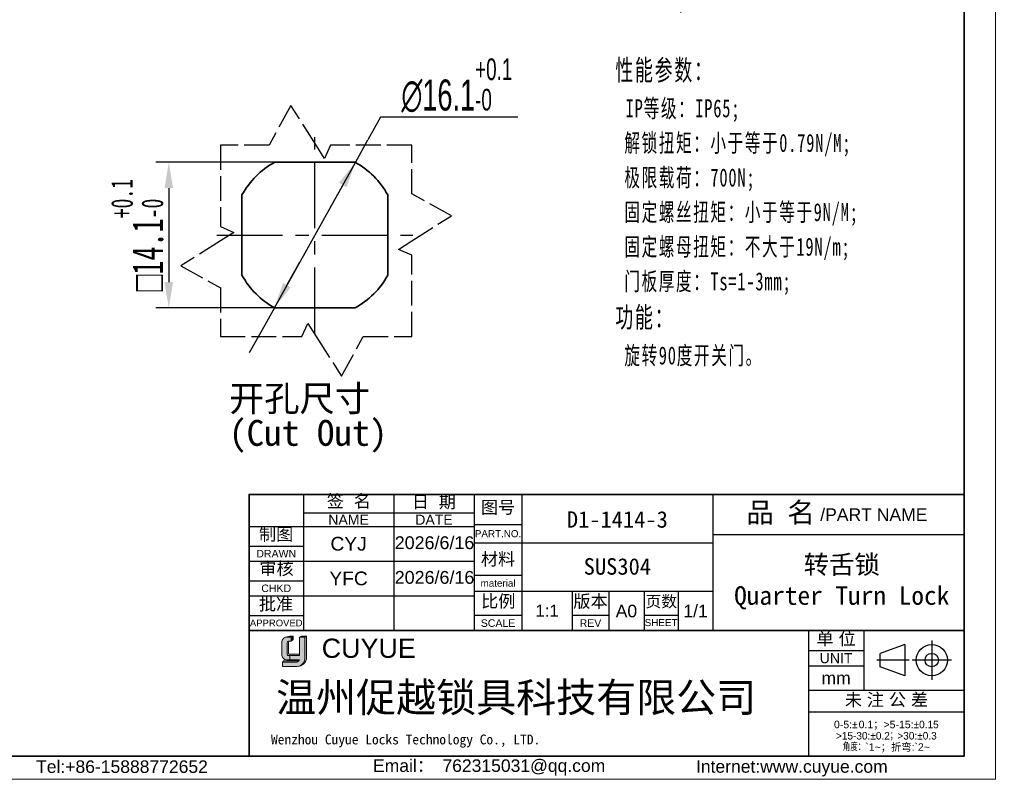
# Model space of a CAD drawing. Header units: millimetres. Extents: x 2395 to 2576, y 1505 to 1633.
# Tile 3 of 3: x 2481 to 2576, y 1505 to 1579. Entities that reach past the tile are written whole.
import ezdxf

# ---------------------------------------------------------------- set-up
doc = ezdxf.new("R2010")
doc.units = ezdxf.units.MM
doc.linetypes.add('ACAD_ISO02W100', pattern=[15, 12, -3])
doc.linetypes.add('CENTER', pattern=[10.159999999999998, 6.35, -1.27, 1.27, -1.27])
for name, color, linetype, lineweight in [('0007', 7, 'Continuous', 5), ('实线层', 7, 'Continuous', 25), ('尺寸线层', 3, 'Continuous', 18), ('粗实线层', 7, 'Continuous', 35), ('细实线层', 3, 'Continuous', 18), ('虚线层', 6, 'ACAD_ISO02W100', 18)]:
    doc.layers.add(name, color=color, linetype=linetype, lineweight=lineweight)
doc.layers.add('中心线层', color=1, linetype='CENTER')
doc.styles.add('ARIAL', font='arial.ttf')
doc.styles.get("Standard").update_dxf_attribs({"font": 'arial.ttf'})
doc.styles.add('TEXTSTYLE_2', font='arial.ttf')
doc.styles.add('TEXTSTYLE_3', font='arial.ttf')
doc.styles.add('TEXTSTYLE_4', font='arial.ttf')
doc.styles.add('标准', font='txt', dxfattribs={"width": 0.667})
doc.dimstyles.new('对齐', dxfattribs={"dimtxt": 3, "dimasz": 2.5, "dimexe": 1.25, "dimexo": 0.625, "dimtad": 1, "dimdsep": 46, "dimtxsty": '标准', "dimcen": 2.5, "dimclrd": 3, "dimclre": 3, "dimclrt": 3, "dimadec": 0, "dimazin": 0, "dimtfac": 1, "dimtmove": 0, "dimatfit": 3, "dimfxl": 1, "dimarcsym": 0})
doc.dimstyles.new('水平', dxfattribs={"dimtxt": 3, "dimasz": 2.5, "dimexe": 1.25, "dimexo": 0.625, "dimtad": 1, "dimtih": 1, "dimtoh": 1, "dimdsep": 46, "dimtxsty": '标准', "dimcen": 2.5, "dimclrd": 3, "dimclre": 3, "dimclrt": 3, "dimadec": 0, "dimazin": 0, "dimtfac": 1, "dimtmove": 0, "dimatfit": 3, "dimfxl": 1, "dimarcsym": 0})

# ---------------------------------------------------------------- blocks, each defined once
blk = doc.blocks.new('*D4')
at = {"layer": 'Defpoints', "color": 0, "transparency": 16777216}
for p in [(2513.431982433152, 1565.063446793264), (2505.596318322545, 1550.998868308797)]:
    blk.add_point(p, dxfattribs=at)
at = {"layer": '尺寸线层', "color": 3, "lineweight": -2, "transparency": 16777216}
for p, q in [((2515.866180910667, 1569.432696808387), (2514.64870046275, 1567.247387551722)), ((2529.14988805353, 1569.432696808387), (2515.866180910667, 1569.432696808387)), ((2513.431982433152, 1565.063446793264), (2514.64870046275, 1567.247387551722)), ((2505.596318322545, 1550.998868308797), (2513.431982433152, 1565.063446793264)), ((2512.215264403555, 1562.879506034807), (2510.998546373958, 1560.695565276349)), ((2506.813036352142, 1553.182809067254), (2508.02975438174, 1555.366749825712)), ((2505.596318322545, 1550.998868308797), (2504.379600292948, 1548.814927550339)), ((2504.379600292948, 1548.814927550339), (2503.16288226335, 1546.630986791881))]:
    blk.add_line(p, q, dxfattribs=at)
at = {"layer": '尺寸线层', "color": 3, "transparency": 16777216}
for points in [[(2511.851274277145, 1563.082292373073), (2512.579254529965, 1562.67671969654), (2513.431982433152, 1565.063446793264)], [(2506.449046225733, 1553.38559540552), (2507.177026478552, 1552.980022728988), (2505.596318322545, 1550.998868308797)]]:
    blk.add_solid(points, dxfattribs=at)
at = {"layer": '尺寸线层', "color": 3, "transparency": 16777216, "insert": (2523.256466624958, 1572.507696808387), "char_height": 3, "attachment_point": 5, "style": '标准'}
blk.add_mtext('{\\fGulim|b0|i0|c129|p0;∅16.1{\\H2.1;\\S+0.1^ -0;}}', dxfattribs=at)
blk = doc.blocks.new('*D5')
at = {"layer": 'Defpoints', "color": 0, "transparency": 16777216}
for p in [(2507.812472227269, 1565.081157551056), (2495.382276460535, 1550.98115755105), (2506.714817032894, 1550.98115755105)]:
    blk.add_point(p, dxfattribs=at)
at = {"layer": '尺寸线层', "color": 3, "lineweight": -2, "transparency": 16777216}
for p, q in [((2507.187472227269, 1565.081157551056), (2494.132276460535, 1565.081157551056)), ((2495.382276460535, 1562.581157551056), (2495.382276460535, 1553.48115755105)), ((2506.089817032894, 1550.98115755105), (2494.132276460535, 1550.98115755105))]:
    blk.add_line(p, q, dxfattribs=at)
at = {"layer": '尺寸线层', "color": 3, "transparency": 16777216}
for points in [[(2494.965609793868, 1562.581157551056), (2495.798943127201, 1562.581157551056), (2495.382276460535, 1565.081157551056)], [(2494.965609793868, 1553.48115755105), (2495.798943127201, 1553.48115755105), (2495.382276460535, 1550.98115755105)]]:
    blk.add_solid(points, dxfattribs=at)
at = {"layer": '尺寸线层', "color": 3, "transparency": 16777216, "insert": (2492.338435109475, 1558.031157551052), "char_height": 3, "attachment_point": 5, "rotation": 90, "style": '标准'}
blk.add_mtext('{\\fAMGDT|b0|i0|c134|p34;o}14.1{\\H2.1;\\S+0.1^ -0;}', dxfattribs=at)

msp = doc.modelspace()

# ---------------------------------------------------------------- hatches: boundary and pattern name
at = {"layer": '实线层'}
h = msp.add_hatch(color=30, dxfattribs=at)
edge = h.paths.add_edge_path(flags=0)
edge.add_arc((2506.9980238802, 1518.590972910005), 0.1736465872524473, 103.89623382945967, 180.1196323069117, ccw=False)
edge.add_line((2506.956320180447, 1518.759537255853), (2507.227826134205, 1518.759537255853))
edge.add_line((2507.22782613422, 1518.759537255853), (2507.22782613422, 1519.131070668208))
edge.add_line((2507.22782613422, 1519.131070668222), (2506.682188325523, 1519.131070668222))
edge.add_arc((2506.853155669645, 1518.618635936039), 0.5402029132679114, 108.4506221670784, 173.4013944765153)
edge.add_line((2506.316531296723, 1518.680712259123), (2506.316531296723, 1517.368649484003))
edge.add_arc((2506.778767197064, 1517.411711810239), 0.4642374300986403, 185.3223660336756, 272.7233690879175)
edge.add_line((2506.800824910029, 1516.947998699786), (2507.091719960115, 1516.947998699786))
edge.add_line((2507.091719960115, 1516.947998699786), (2507.091719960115, 1517.368649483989))
edge.add_line((2507.091719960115, 1517.368649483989), (2506.960768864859, 1517.368649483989))
edge.add_arc((2506.949849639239, 1517.49375055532), 0.1255766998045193, 177.6597996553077, 274.98831874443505, ccw=False)
edge.add_line((2506.824377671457, 1517.498878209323), (2506.824377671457, 1518.590610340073))
h = msp.add_hatch(color=256, dxfattribs=at)
h.paths.add_polyline_path([(2507.07903316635, 1519.241578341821), (2506.682188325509, 1519.131070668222), (2507.22782613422, 1519.131070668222), (2507.415483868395, 1519.241578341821)], flags=0)
h.paths.add_polyline_path([(2508.02705379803, 1519.131070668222), (2508.558624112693, 1519.131070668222), (2508.714847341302, 1519.241578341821), (2508.223001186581, 1519.241578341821)], flags=0)
h = msp.add_hatch(color=256, dxfattribs=at)
edge = h.paths.add_edge_path(flags=0)
edge.add_line((2506.949604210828, 1517.574427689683), (2506.949604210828, 1518.590610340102))
edge.add_arc((2507.123250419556, 1518.590972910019), 0.1736465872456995, 103.89623382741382, 180.1196323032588, ccw=False)
edge.add_line((2507.081546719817, 1518.759537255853), (2506.956320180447, 1518.759537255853))
edge.add_arc((2506.998023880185, 1518.590972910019), 0.1736465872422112, 103.8962338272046, 180.1196323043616)
edge.add_line((2506.824377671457, 1518.590610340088), (2506.824377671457, 1517.498878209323))
edge.add_arc((2506.949849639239, 1517.49375055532), 0.1255766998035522, 177.6597996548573, 274.9883187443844)
edge.add_line((2506.960768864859, 1517.368649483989), (2508.027053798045, 1517.368649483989))
edge.add_line((2508.02705379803, 1517.368649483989), (2508.02705379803, 1517.474361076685))
edge.add_line((2508.02705379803, 1517.474361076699), (2507.029748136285, 1517.474361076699))
edge.add_arc((2507.048268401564, 1517.571321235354), 0.09871308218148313, 178.1966309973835, 259.1862447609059, ccw=False)
msp.add_hatch(color=256, dxfattribs=at).paths.add_polyline_path([(2507.22782613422, 1518.759537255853), (2507.415483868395, 1518.902124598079), (2507.415483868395, 1519.241578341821), (2507.22782613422, 1519.131070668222)], flags=0)
h = msp.add_hatch(color=256, dxfattribs=at)
edge = h.paths.add_edge_path(flags=0)
edge.add_line((2508.714847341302, 1519.241578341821), (2508.558624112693, 1519.131070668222))
edge.add_line((2508.558624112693, 1519.131070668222), (2508.558624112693, 1517.182962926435))
edge.add_arc((2507.676922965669, 1517.148573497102), 0.8823715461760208, -71.74154242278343, 2.2336036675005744, ccw=False)
edge.add_arc((2507.807173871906, 1517.206764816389), 0.9079854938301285, 279.2658368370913, 358.4978790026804)
edge.add_line((2508.714847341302, 1517.18296292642), (2508.714847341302, 1519.241578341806))
h = msp.add_hatch(color=256, dxfattribs=at)
edge = h.paths.add_edge_path(flags=0)
edge.add_line((2506.487017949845, 1516.848038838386), (2506.375246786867, 1516.725030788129))
edge.add_line((2506.375246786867, 1516.725030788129), (2507.761925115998, 1516.725030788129))
edge.add_arc((2507.711121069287, 1517.054556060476), 0.3334185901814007, 278.7644802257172, 323.8869948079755)
edge.add_line((2507.980475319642, 1516.85804589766), (2506.487017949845, 1516.848038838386))
at = {"layer": '尺寸线层'}
h = msp.add_hatch(color=179, dxfattribs=at)
edge = h.paths.add_edge_path(flags=0)
edge.add_line((2508.558624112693, 1519.131070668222), (2508.027053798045, 1519.131070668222))
edge.add_line((2508.02705379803, 1519.131070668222), (2508.02705379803, 1517.368649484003))
edge.add_line((2508.02705379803, 1517.368649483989), (2507.091719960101, 1517.368649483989))
edge.add_line((2507.091719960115, 1517.368649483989), (2507.091719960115, 1516.947998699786))
edge.add_line((2507.091719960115, 1516.947998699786), (2508.027053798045, 1516.947998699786))
edge.add_arc((2507.711121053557, 1517.054556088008), 0.3334186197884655, 278.7644821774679, 341.36184450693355, ccw=False)
edge.add_line((2507.761925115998, 1516.725030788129), (2506.375246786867, 1516.725030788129))
edge.add_line((2506.375246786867, 1516.725030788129), (2506.375246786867, 1516.298910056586))
edge.add_line((2506.375246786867, 1516.298910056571), (2507.791766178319, 1516.298910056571))
edge.add_arc((2507.807173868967, 1517.20676464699), 0.9079853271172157, 269.0276957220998, 279.2658387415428)
edge.add_arc((2507.676922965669, 1517.148573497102), 0.8823715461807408, 288.258457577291, 362.2336036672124)
edge.add_line((2508.558624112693, 1517.182962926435), (2508.558624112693, 1519.131070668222))

# ---------------------------------------------------------------- linework, layer by layer
for p, q in [((2503.152061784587, 1532.951322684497), (2503.152061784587, 1519.937768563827)), ((2508.401677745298, 1532.950409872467), (2508.401677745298, 1519.778000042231)), ((2517.150879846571, 1532.950409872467), (2517.150879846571, 1519.778000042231)), ((2524.92749566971, 1532.961644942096), (2524.92749566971, 1519.740628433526)), ((2524.92794838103, 1532.950409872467), (2524.92794838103, 1519.778000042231)), ((2529.545130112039, 1532.961644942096), (2529.545130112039, 1519.740628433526)), ((2548.013964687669, 1532.950916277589), (2548.013964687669, 1519.729899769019)), ((2548.015667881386, 1532.961644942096), (2548.015667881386, 1519.740628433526)), ((2508.401677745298, 1531.15196277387), (2524.92794838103, 1531.15196277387)), ((2503.152156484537, 1529.839582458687), (2524.92794838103, 1529.839582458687)), ((2524.92749566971, 1530.045244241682), (2529.545130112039, 1530.045244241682)), ((2548.013964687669, 1529.062382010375), (2572.334215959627, 1529.062382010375)), ((2503.152156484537, 1527.943922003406), (2508.401677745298, 1527.943922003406)), ((2524.92749566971, 1528.246797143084), (2548.015667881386, 1528.246797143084)), ((2503.152156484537, 1526.485721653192), (2524.92794838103, 1526.485721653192)), ((2524.92749566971, 1525.135969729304), (2529.545130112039, 1525.135969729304)), ((2503.152156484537, 1524.590061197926), (2508.401677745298, 1524.590061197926)), ((2524.92749566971, 1523.580556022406), (2548.015667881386, 1523.580556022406)), ((2534.405797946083, 1523.580556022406), (2534.405797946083, 1519.740628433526)), ((2537.954085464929, 1523.580556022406), (2537.954085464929, 1519.740628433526)), ((2541.356552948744, 1523.580556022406), (2541.356552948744, 1519.740628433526)), ((2544.66180707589, 1523.580556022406), (2544.66180707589, 1519.740628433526)), ((2503.152156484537, 1523.131860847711), (2524.92794838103, 1523.131860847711)), ((2524.92749566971, 1521.247435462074), (2529.545130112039, 1521.247435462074)), ((2534.405797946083, 1521.247435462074), (2537.954085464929, 1521.247435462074)), ((2541.356552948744, 1521.247435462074), (2544.66180707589, 1521.247435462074)), ((2503.152156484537, 1521.236200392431), (2508.401677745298, 1521.236200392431)), ((2548.013964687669, 1519.740628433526), (2548.015667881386, 1519.740628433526)), ((2557.266192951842, 1519.778000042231), (2557.266192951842, 1507.675150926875)), ((2557.26624037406, 1519.774100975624), (2557.26624037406, 1507.622645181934)), ((2562.612974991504, 1519.774100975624), (2562.612974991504, 1513.989906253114)), ((2566.592629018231, 1518.427615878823), (2564.217475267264, 1517.567525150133)), ((2566.592629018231, 1518.427615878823), (2566.592629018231, 1515.400095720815)), ((2569.196006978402, 1518.817203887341), (2569.196006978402, 1515.010507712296)), ((2557.26624037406, 1517.829833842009), (2562.612974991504, 1517.829833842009)), ((2564.217475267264, 1516.260186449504), (2564.217475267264, 1517.567525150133)), ((2567.022804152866, 1516.913855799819), (2563.881263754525, 1516.913855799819)), ((2571.099355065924, 1516.913855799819), (2567.292658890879, 1516.913855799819)), ((2557.26624037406, 1516.371633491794), (2562.612974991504, 1516.371633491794)), ((2566.592629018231, 1515.400095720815), (2564.217475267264, 1516.260186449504)), ((2557.26624037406, 1513.989906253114), (2572.334310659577, 1513.989906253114)), ((2557.26624037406, 1511.899819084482), (2572.334310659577, 1511.899819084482))]:
    msp.add_line(p, q)
for radius in [1.513760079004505, 0.6536693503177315]:
    msp.add_circle((2569.196006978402, 1516.913855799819), radius)
at = {"layer": '0007'}
for p, q in [((2506.316531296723, 1517.368649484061), (2506.316531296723, 1518.680712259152)), ((2506.682188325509, 1519.131070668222), (2507.07903316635, 1519.241578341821)), ((2506.682188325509, 1519.131070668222), (2507.22782613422, 1519.131070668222)), ((2506.824377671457, 1517.498878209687), (2506.824377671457, 1518.590610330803)), ((2506.949604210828, 1517.574427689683), (2506.949604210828, 1518.590610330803)), ((2506.956320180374, 1518.759537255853), (2507.22782613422, 1518.759537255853)), ((2507.07903316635, 1519.241578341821), (2507.415483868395, 1519.241578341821)), ((2507.22782613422, 1519.131070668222), (2507.415483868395, 1519.241578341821)), ((2507.22782613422, 1518.759537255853), (2507.22782613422, 1519.131070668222)), ((2507.22782613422, 1518.759537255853), (2507.415483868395, 1518.902124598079)), ((2507.415483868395, 1518.902124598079), (2507.415483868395, 1519.241578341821)), ((2508.02705379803, 1519.131070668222), (2508.223001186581, 1519.241578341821)), ((2508.02705379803, 1519.131070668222), (2508.558624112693, 1519.131070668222)), ((2508.02705379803, 1517.368649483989), (2508.02705379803, 1519.131070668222)), ((2508.223001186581, 1519.241578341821), (2508.714847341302, 1519.241578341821)), ((2508.558624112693, 1519.131070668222), (2508.714847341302, 1519.241578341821)), ((2508.558624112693, 1519.131070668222), (2508.558624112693, 1517.18296292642)), ((2508.714847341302, 1519.241578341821), (2508.714847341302, 1517.18296292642)), ((2507.0297481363, 1517.474361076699), (2508.02705379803, 1517.474361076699)), ((2506.375246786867, 1516.725030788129), (2506.487017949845, 1516.848038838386)), ((2506.375246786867, 1516.298910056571), (2506.375246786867, 1516.725030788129)), ((2506.375246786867, 1516.725030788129), (2507.761925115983, 1516.725030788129)), ((2506.487017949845, 1516.848038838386), (2507.980475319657, 1516.85804589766)), ((2506.800824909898, 1516.947998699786), (2508.02705379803, 1516.947998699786)), ((2506.960768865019, 1517.368649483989), (2508.02705379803, 1517.368649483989)), ((2507.091719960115, 1517.368649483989), (2507.091719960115, 1516.947998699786)), ((2506.375246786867, 1516.298910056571), (2507.791766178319, 1516.298910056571))]:
    msp.add_line(p, q, dxfattribs=at)
for centre, radius, start, end in [((2506.853155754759, 1518.618635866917), 0.5402030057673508, 108.4506284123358, 173.4013882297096), ((2506.998023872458, 1518.590972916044), 0.1736465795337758, 103.8962318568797, 180.1196373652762), ((2507.123250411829, 1518.590972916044), 0.1736465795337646, 103.8962318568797, 180.1196373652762), ((2506.9498496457, 1517.493750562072), 0.1255767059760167, 177.6598026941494, 274.988315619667), ((2507.048268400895, 1517.571321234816), 0.09871308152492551, 178.1966306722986, 259.1862450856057), ((2506.778767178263, 1517.411711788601), 0.4642374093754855, 185.3223635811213, 272.7233715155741), ((2507.711121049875, 1517.054556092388), 0.3334186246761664, 278.7644826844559, 341.3618439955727), ((2507.807173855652, 1517.206764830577), 0.9079855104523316, 269.02769675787, 358.4978781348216), ((2507.676923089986, 1517.148573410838), 0.8823714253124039, 288.2424993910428, 2.23360957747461)]:
    msp.add_arc(centre, radius, start, end, dxfattribs=at)
at = {"layer": '中心线层'}
for p, q in [((2509.514150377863, 1548.544147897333), (2509.514150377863, 1567.518167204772)), ((2500.027140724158, 1558.031157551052), (2519.001160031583, 1558.031157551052))]:
    msp.add_line(p, q, dxfattribs=at)
at = {"layer": '粗实线层'}
for p, q in [((2503.152156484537, 1519.778000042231), (2557.266192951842, 1519.778000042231)), ((2557.26624037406, 1519.774100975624), (2572.334310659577, 1519.774100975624))]:
    msp.add_line(p, q, dxfattribs=at)
msp.add_lwpolyline([(2405.750617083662, 1629.935327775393), (2572.334310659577, 1629.935327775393), (2572.334310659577, 1507.634762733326), (2405.750617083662, 1507.634762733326)], close=True, dxfattribs=at)
for points in [[(2505.628278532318, 1565.081157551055), (2513.400022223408, 1565.081157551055)], [(2502.464150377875, 1554.145285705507), (2502.464150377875, 1561.917029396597)], [(2516.564150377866, 1561.917029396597), (2516.564150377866, 1554.145285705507)], [(2513.400022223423, 1550.981157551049), (2505.628278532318, 1550.981157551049)], [(2572.334215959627, 1532.950916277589), (2545.354293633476, 1532.950916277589), (2503.152156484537, 1532.950409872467), (2503.152156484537, 1507.622645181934)]]:
    msp.add_lwpolyline(points, dxfattribs=at)
for radius, start, end in [(8.050000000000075, 118.8630043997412, 151.1369956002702), (8.050000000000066, 28.86300439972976, 61.13699560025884), (8.050000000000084, 208.8630043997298, 241.1369956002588), (8.050000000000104, 298.8630043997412, 331.1369956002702)]:
    msp.add_arc((2509.514150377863, 1558.031157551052), radius, start, end, dxfattribs=at)
at = {"layer": '细实线层'}
msp.add_lwpolyline([(2394.919934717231, 1632.973245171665), (2575.372228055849, 1632.973245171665), (2575.372228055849, 1505.3807145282), (2394.919934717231, 1505.3807145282)], close=True, dxfattribs=at)
at = {"layer": '虚线层', "color": 6, "lineweight": 30, "ltscale": 0.2}
msp.add_lwpolyline([(2518.883124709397, 1566.735173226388), (2511.032251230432, 1566.735173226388), (2510.45376809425, 1565.440468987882), (2509.627351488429, 1566.735173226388), (2507.203228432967, 1570.564201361), (2505.082112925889, 1566.735173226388), (2500.371588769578, 1566.735173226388), (2500.371588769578, 1558.856752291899), (2501.666287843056, 1558.278263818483), (2500.371588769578, 1557.479405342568), (2496.542555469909, 1555.055271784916), (2500.371588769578, 1552.934156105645), (2500.371588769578, 1548.223632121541), (2508.250004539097, 1548.223632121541), (2508.828498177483, 1549.490791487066), (2509.627351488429, 1548.223632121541), (2512.079037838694, 1544.394606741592), (2514.200143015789, 1548.223632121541), (2518.883124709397, 1548.223632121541), (2518.883124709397, 1556.102058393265), (2517.615967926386, 1556.652993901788), (2518.883124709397, 1557.479405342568), (2522.739700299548, 1559.903533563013), (2518.883124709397, 1562.024649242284)], close=True, dxfattribs=at)

# ---------------------------------------------------------------- texts
at = {"line_spacing_factor": 0.8999999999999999}
for s, insert, char_height, width, attachment_point, style in [('签  名', (2512.796400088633, 1532.905102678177), 1.215166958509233, 5.344835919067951, 2, 'TEXTSTYLE_2'), ('日  期', (2521.029219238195, 1532.84215432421), 1.215166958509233, 5.344835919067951, 2, 'TEXTSTYLE_2'), ('图号', (2527.236312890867, 1532.310418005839), 1.215166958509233, 3.560059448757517, 2, 'TEXTSTYLE_2'), ('{\\fSimSun|b0|i0|c0|p34;品 名}', (2554.562209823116, 1532.168912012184), 1.944267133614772, 7.123916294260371, 2, 'TEXTSTYLE_2'), ('NAME', (2512.776278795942, 1530.981839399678), 0.9721335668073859, 3.913831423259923, 2, 'TEXTSTYLE_3'), ('DATE', (2521.0394141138, 1530.981839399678), 0.9721335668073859, 3.613879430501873, 2, 'TEXTSTYLE_3'), ('/PART NAME', (2563.591250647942, 1531.595888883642), 1.215166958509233, 10.34924721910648, 2, 'TEXTSTYLE_3'), ('制图', (2505.761464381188, 1529.700020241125), 1.215166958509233, 3.560059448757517, 2, 'TEXTSTYLE_2'), ('PART.NO.', (2527.236312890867, 1529.486267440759), 0.6804934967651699, 4.480126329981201, 2, 'TEXTSTYLE_3'), ('DRAWN', (2505.776917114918, 1527.579371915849), 0.7291001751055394, 3.840650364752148, 2, 'TEXTSTYLE_3'), ('材料', (2527.236312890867, 1527.298966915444), 1.215166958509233, 3.560059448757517, 2, 'TEXTSTYLE_2'), ('审核', (2505.804483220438, 1526.379630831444), 1.215166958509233, 3.560059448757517, 2, 'TEXTSTYLE_2'), ('CHKD', (2505.776917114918, 1524.225511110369), 0.7291001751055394, 2.881165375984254, 2, 'TEXTSTYLE_3'), ('material', (2527.236312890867, 1524.698509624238), 0.6804934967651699, 4.270159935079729, 2, 'TEXTSTYLE_3'), ('比例', (2527.25651930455, 1523.223486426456), 1.215166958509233, 3.560059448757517, 2, 'TEXTSTYLE_2'), ('版本', (2536.179941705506, 1523.215832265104), 1.215166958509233, 3.560059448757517, 2, 'TEXTSTYLE_2'), ('页数', (2543.026623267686, 1523.147256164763), 1.117953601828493, 3.275254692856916, 2, 'TEXTSTYLE_2'), ('批准', (2505.754968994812, 1522.945134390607), 1.215166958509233, 3.560059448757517, 2, 'TEXTSTYLE_2'), ('A0', (2539.65531920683, 1522.268175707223), 1.215166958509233, 1.784776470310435, 2, 'TEXTSTYLE_2'), ('1/1', (2546.338737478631, 1522.268175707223), 1.215166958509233, 2.677164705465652, 2, 'TEXTSTYLE_2'), ('APPROVED', (2505.776917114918, 1520.835195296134), 0.6561901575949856, 5.083644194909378, 2, 'TEXTSTYLE_3'), ('SCALE', (2527.236312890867, 1520.858582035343), 0.7291001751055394, 3.333803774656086, 2, 'TEXTSTYLE_3'), ('REV', (2536.179941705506, 1520.858582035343), 0.7291001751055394, 1.581586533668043, 2, 'TEXTSTYLE_4'), ('SHEET', (2543.009180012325, 1520.882885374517), 0.6804934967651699, 2.811709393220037, 2, 'TEXTSTYLE_4'), ('单 位', (2559.939607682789, 1519.594069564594), 1.215166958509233, 4.452447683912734, 2, 'TEXTSTYLE_2'), ('CUYUE', (2510.175025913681, 1518.99331675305), 1.861769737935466, 20.74618008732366, 1, 'TEXTSTYLE_2'), ('UNIT', (2559.939607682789, 1517.586800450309), 0.9721335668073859, 3.162144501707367, 2, 'TEXTSTYLE_3'), ('mm', (2559.939607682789, 1515.788353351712), 1.215166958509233, 2.818825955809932, 2, 'TEXTSTYLE_3'), ('未 注 公 差', (2564.808755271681, 1513.696462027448), 1.215166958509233, 9.797283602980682, 2, 'TEXTSTYLE_2'), ('0-5:{\\Fgdt,gbcbig.shx;`\\fsimsun|b0|i0|c0|p34;\\W0.16667; \\farial|b0|i0|c0|p34;\\W1;0.1\\fsimsun|b0|i0|c0|p34;；}>5-15:{\\Fgdt,gbcbig.shx;`0.15\\P>15-30:`0.2；>30:`0.3\\P角度：}`1~{\\fsimsun|b0|i0|c0|p34;；折弯}:`2~', (2564.800275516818, 1511.049202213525), 0.7276448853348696, 14.791524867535, 2, 'TEXTSTYLE_2'), ('{\\fsimsun|b0|i0|c134|p34;\\C0;Wenzhou Cuyue Locks Technology Co., LTD.}', (2505.270043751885, 1509.715343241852), 0.9574815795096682, 39.96447328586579, 1, 'TEXTSTYLE_3'), ('Tel:+86-15888772652', (2490.852973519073, 1507.212167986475), 1.212741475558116, 17.21561813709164, 2, 'TEXTSTYLE_3'), ('{\\C256;Email\\fSimSun|b0|i0|c0|p34;： \\farial|b0|i0|c0|p34;762315031@qq.com}', (2526.375605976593, 1507.309856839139), 1.212741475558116, 24.63116464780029, 2, 'TEXTSTYLE_3'), ('{\\C256;Internet:www.cuyue.com}', (2555.657315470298, 1507.230515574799), 1.212741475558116, 35.94788158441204, 2, 'TEXTSTYLE_3')]:
    msp.add_mtext(s, dxfattribs=dict(at, insert=insert, char_height=char_height, width=width, attachment_point=attachment_point, style=style))
at = {"attachment_point": 5}
for s, insert, char_height, width in [('{\\fFangSong|b0|i0|c134|p34;\\C3;D1-1414-3}', (2538.779547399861, 1530.510178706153), 1.595802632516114, 30.78139095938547), ('{\\fFangSong|b0|i0|c134|p34;\\C3;SUS304}', (2538.779547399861, 1525.962155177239), 1.595802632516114, 30.78139095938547), ('1:1', (2531.975464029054, 1521.694856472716), 1.164231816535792, 8.101113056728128)]:
    msp.add_mtext(s, dxfattribs=dict(at, insert=insert, char_height=char_height, width=width))
at = {"insert": (2560.487087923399, 1524.435769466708), "char_height": 1.8, "width": 43.27955999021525, "attachment_point": 5, "style": 'ARIAL'}
msp.add_mtext('{\\fFangSong|b0|i0|c134|p34;转舌锁\\PQuarter Turn Lock}', dxfattribs=at)
at = {"layer": '尺寸线层', "insert": (2538.583837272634, 1588.870143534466), "char_height": 1.7454091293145, "width": 56.72307573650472, "attachment_point": 1, "line_spacing_factor": 1.150569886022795, "style": '标准'}
msp.add_mtext('{\\H1.14286x;\\T1.1;技术要求：\\P \\H0.875x;锁壳、锁芯、锁舌、螺母：SUS304^I\\P O圈NBR,\\P\\P\\H1.14286x;性能参数：\\P \\H0.875x;IP等级：IP65;\\P 解锁扭矩：小于等于0.79N/M;\\P 极限载荷：700N;\\P 固定螺丝扭矩：小于等于9N/M;\\P 固定螺母扭矩：不大于19N/m;\\P 门板厚度：Ts=1-3mm;\\P\\H1.14286x;功能：\\P\\H0.87499x; 旋转90度开关门。}', dxfattribs=at)
at = {"layer": '尺寸线层', "attachment_point": 1}
for s, insert, char_height, width in [('\\pxsm0.8;{\\fSimSun|b0|i0|c134|p34;开孔尺寸\\P(Cut Out)}', (2501.207688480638, 1543.478933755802), 2.5, 32.08781013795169), ('{\\fSimSun|b0|i0|c134|p2;\\C0;温州促越锁具科技有限公司}', (2505.761044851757, 1514.723442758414), 2.837802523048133, 52.09612860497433)]:
    msp.add_mtext(s, dxfattribs=dict(at, insert=insert, char_height=char_height, width=width))
at = {"layer": '细实线层', "char_height": 1.239473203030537, "attachment_point": 1}
for insert in [(2517.239538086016, 1528.891625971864), (2517.239538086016, 1525.537765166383)]:
    msp.add_mtext('2026/6/16', dxfattribs=dict(at, insert=insert))
at = {"layer": '细实线层', "char_height": 1.329835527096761, "attachment_point": 5}
for s, insert in [('CYJ', (2512.776278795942, 1528.162652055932)), ('YFC', (2512.776278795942, 1524.808791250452))]:
    msp.add_mtext_dynamic_manual_height_columns(s, width=15.36116716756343, gutter_width=1.167410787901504, heights=[0], dxfattribs=dict(at, insert=insert))

# ---------------------------------------------------------------- dimensions: what is measured, and where the dimension line sits
at = {"layer": '尺寸线层'}
dim = msp.add_diameter_dim_2p(p1=(2505.596318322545, 1550.998868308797), p2=(2513.431982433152, 1565.063446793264), text='{\\fGulim|b0|i0|c129|p0;<>}', dimstyle='水平', override={"dimgap": 0.625, "dimtol": 1, "dimlim": 0, "dimtp": 0.1, "dimtm": 1e-09, "dimtfac": 0.7}, dxfattribs=at)
dim.commit()
dim.dimension.update_dxf_attribs({"geometry": '*D4', "text_midpoint": (2523.256466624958, 1569.432696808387), "dimtype": 163})
dim = msp.add_linear_dim(base=(2495.382276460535, 1550.98115755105), p1=(2507.812472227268, 1565.081157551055), p2=(2506.714817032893, 1550.981157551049), angle=270, text='{\\fAMGDT|b0|i0|c134|p34;o}<>', dimstyle='对齐', override={"dimgap": 0.625, "dimtol": 1, "dimlim": 0, "dimtp": 0.1, "dimtm": 1e-09, "dimtfac": 0.7}, dxfattribs=at)
dim.commit()
dim.dimension.update_dxf_attribs({"geometry": '*D5', "text_midpoint": (2492.338435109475, 1558.031157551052)})

doc.saveas('drawing.dxf')
